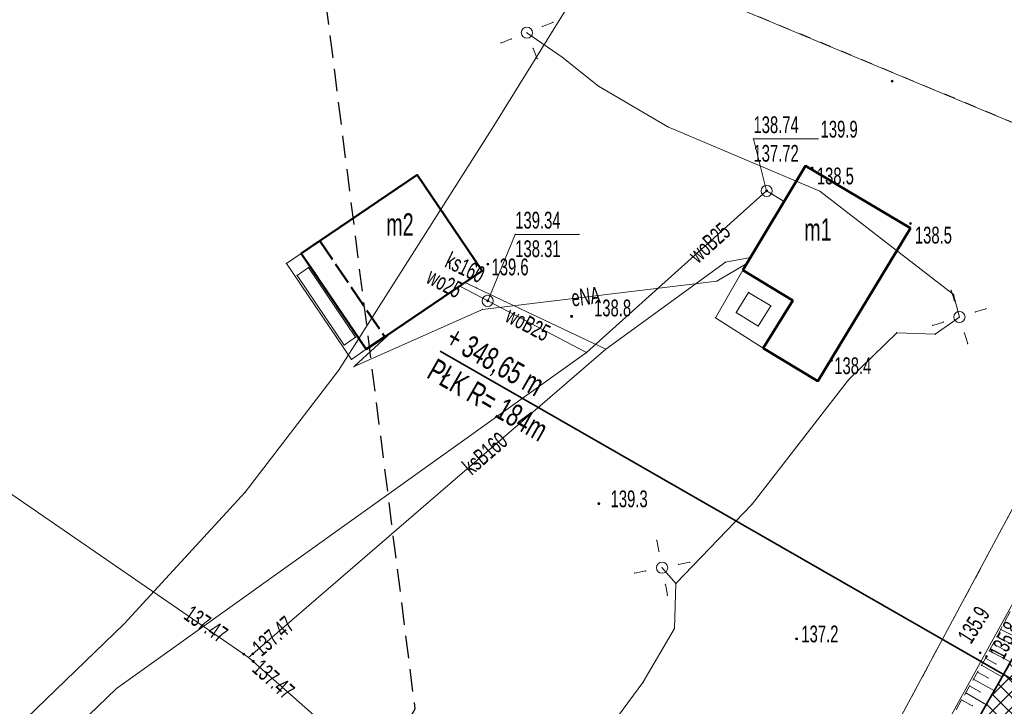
# Model space of a CAD drawing. Extents: x 6456700 to 6518119, y 5963420 to 5980059.
# Tile 94 of 256: x 6512101 to 6512145, y 5964458 to 5964488. Entities that reach past the tile are written whole.
import ezdxf
from ezdxf.enums import TextEntityAlignment as Align

# ---------------------------------------------------------------- set-up
doc = ezdxf.new("R2010")
doc.units = 0
doc.header["$MEASUREMENT"] = 0
for name, pattern in [('L_0_03', [1, 0.5, -0.5]), ('L_0_04', [1.5, 1, -0.5]), ('L_0_54', [1.25, 1, -0.25]), ('L_0_5A', [0.75, 0.5, -0.25])]:
    doc.linetypes.add(name, pattern=pattern)
doc.layers.get('0').update_dxf_attribs({"color": 2, "linetype": 'CONTINUOUS', "lineweight": 5})
for name, color, linetype, lineweight in [('000_Inne__niezydentyfikowane_', 7, 'CONTINUOUS', 18), ('18mm Kreska ciągła', 7, 'CONTINUOUS', 18), ('218_kontur_uzytku_gruntowego', 96, 'L_0_03', 18), ('219_dzialka_ewidencyjna', 7, 'CONTINUOUS', 18), ('312_budynek_ewidencyjny', 7, 'CONTINUOUS', 18), ('312_oznaczenie_budynku_ewidencyjnego_Atr117', 7, 'CONTINUOUS', 18), ('35mm Ciągła', 7, 'CONTINUOUS', 35), ('9mm Kreska ciągła', 252, 'CONTINUOUS', 9), ('blok___nawis', 7, 'CONTINUOUS', 18), ('komora_podziemna', 7, 'CONTINUOUS', 18), ('latarnia', 7, 'CONTINUOUS', 18), ('ogrodzenie_trwale', 7, 'CONTINUOUS', 18), ('pikieta_naturalna', 7, 'CONTINUOUS', 18), ('pikieta_naturalna_Atr2', 7, 'CONTINUOUS', 18), ('przewod_elektroenergetyczny_podziemny', 7, 'CONTINUOUS', 18), ('przewod_elektroenergetyczny_podziemny_Atr1', 7, 'CONTINUOUS', 18), ('przewod_kanalizacyjny', 7, 'CONTINUOUS', 18), ('przewod_kanalizacyjny_Atr1', 7, 'CONTINUOUS', 18), ('przewod_wodociagowy', 7, 'CONTINUOUS', 18), ('przewod_wodociagowy_Atr1', 7, 'CONTINUOUS', 18), ('rzedna', 7, 'CONTINUOUS', 18), ('rzedna_Atr2', 7, 'CONTINUOUS', 18), ('rzedna_Atr3', 7, 'CONTINUOUS', 18), ('skarpa_nieumocniona', 7, 'CONTINUOUS', 18), ('taras', 7, 'CONTINUOUS', 18), ('Zakres', 7, 'CONTINUOUS', 18)]:
    doc.layers.add(name, color=color, linetype=linetype, lineweight=lineweight)
doc.styles.get("Standard").update_dxf_attribs({"font": 'txt', "width": 0.75})
doc.styles.add('Znaczniki', font='GOTHIC.TTF', dxfattribs={"width": 0.7})

# ---------------------------------------------------------------- blocks, each defined once
blk = doc.blocks.new('mdcp_nowa')
at = {"layer": 'pikieta_naturalna', "linetype": 'Continuous', "lineweight": 18, "true_color": 0x000000}
for points in [[(6494870.88, 5980936.575, 1), (6494870.88, 5980936.665, 1)], [(6494867.3, 5980932.695, 1), (6494867.3, 5980932.785, 1)], [(6494871.69, 5980930.215, 1), (6494871.69, 5980930.305, 1)], [(6494852.82, 5980928.405, 1), (6494852.82, 5980928.495, 1)], [(6494856.56, 5980926.075, 1), (6494856.56, 5980926.165, 1)], [(6494868.17, 5980924.105, 1), (6494868.17, 5980924.195, 1)], [(6494857.77, 5980917.715, 1), (6494857.77, 5980917.805, 1)], [(6494866.61, 5980911.685, 1), (6494866.61, 5980911.775, 1)], [(6494874.81, 5980911.055, 1), (6494874.81, 5980911.145, 1)], [(6494875.09, 5980910.895, 1), (6494875.09, 5980910.985, 1)]]:
    blk.add_hatch(color=18, dxfattribs=at).paths.add_polyline_path(points)
at = {"layer": 'rzedna', "linetype": 'Continuous', "lineweight": 18, "true_color": 0x0000ff}
for points in [[(6494865.27, 5980931.675, 1), (6494865.27, 5980931.765, 1)], [(6494852.81, 5980926.765, 1), (6494852.81, 5980926.855, 1)]]:
    blk.add_hatch(color=5, dxfattribs=at).paths.add_polyline_path(points)
at = {"layer": 'rzedna', "linetype": 'Continuous', "lineweight": 18, "true_color": 0x994c00}
for points in [[(6494841.92, 5980910.995, 1), (6494841.92, 5980911.085, 1)], [(6494842.32, 5980911.015, 1), (6494842.32, 5980911.105, 1)], [(6494842.34, 5980910.675, 1), (6494842.34, 5980910.765, 1)]]:
    blk.add_hatch(color=34, dxfattribs=at).paths.add_polyline_path(points)
at = {"layer": '000_Inne__niezydentyfikowane_', "linetype": 'Continuous', "lineweight": 18, "flags": 128}
for points in [[(6494875.73, 5980912.15), (6494876.21, 5980911.9)], [(6494875.39, 5980911.51), (6494875.87, 5980911.25)], [(6494875.56, 5980911.83), (6494876.52, 5980911.32)], [(6494875.22, 5980911.19), (6494876.18, 5980910.68)], [(6494875.05, 5980910.87), (6494875.52, 5980910.6)], [(6494874.69, 5980910.24), (6494875.16, 5980909.98)], [(6494874.87, 5980910.55), (6494875.8, 5980910.02)], [(6494874.51, 5980909.93), (6494875.44, 5980909.4)], [(6494874.16, 5980909.31), (6494875.09, 5980908.78)], [(6494874.34, 5980909.62), (6494874.8, 5980909.36)], [(6494873.98, 5980909), (6494874.45, 5980908.74)]]:
    blk.add_lwpolyline(points, dxfattribs=at)
at = {"layer": '000_Inne__niezydentyfikowane_'}
for p in [(6494875.73, 5980912.15), (6494875.39, 5980911.51), (6494875.56, 5980911.83), (6494875.22, 5980911.19), (6494875.87, 5980911.25), (6494875.05, 5980910.87), (6494875.52, 5980910.6), (6494874.69, 5980910.24), (6494874.87, 5980910.55), (6494874.51, 5980909.93), (6494875.16, 5980909.98), (6494875.8, 5980910.02), (6494874.16, 5980909.31), (6494874.34, 5980909.62), (6494874.8, 5980909.36), (6494875.44, 5980909.4), (6494873.98, 5980909), (6494874.45, 5980908.74), (6494875.09, 5980908.78)]:
    blk.add_point(p, dxfattribs=at)
at = {"layer": '218_kontur_uzytku_gruntowego', "lineweight": 18, "flags": 128}
for points in [[(6494858.44, 5980942.2), (6494883.82, 5980931.62)], [(6494883.82, 5980931.62), (6494832.03, 5980835.2)]]:
    blk.add_lwpolyline(points, dxfattribs=at)
at = {"layer": '219_dzialka_ewidencyjna', "color": 3, "linetype": 'Continuous', "lineweight": 18, "flags": 128}
for points in [[(6494883.82, 5980931.62), (6494858.44, 5980942.2)], [(6494832.03, 5980835.2), (6494883.82, 5980931.62)]]:
    blk.add_lwpolyline(points, dxfattribs=at)
at = {"layer": '312_budynek_ewidencyjny', "color": 7, "linetype": 'Continuous', "lineweight": 50, "flags": 128}
for points in [[(6494864.21, 5980928.18), (6494867, 5980932.84)], [(6494867, 5980932.84), (6494871.69, 5980930.06)], [(6494845.31, 5980929.49), (6494849.66, 5980932.44)], [(6494849.66, 5980932.44), (6494852.57, 5980928.15)], [(6494871.69, 5980930.06), (6494867.56, 5980923.22)], [(6494844.48, 5980928.93), (6494845.31, 5980929.49)], [(6494847.38, 5980924.65), (6494844.48, 5980928.93)], [(6494866.44, 5980926.82), (6494864.21, 5980928.18)], [(6494852.57, 5980928.15), (6494848.21, 5980925.21)], [(6494865.12, 5980924.7), (6494866.44, 5980926.82)], [(6494848.21, 5980925.21), (6494847.38, 5980924.65)], [(6494867.56, 5980923.22), (6494865.12, 5980924.7)]]:
    blk.add_lwpolyline(points, dxfattribs=at)
at = {"layer": '312_budynek_ewidencyjny'}
for p in [(6494867, 5980932.84), (6494867, 5980932.84), (6494849.66, 5980932.44), (6494849.66, 5980932.44), (6494871.69, 5980930.06), (6494871.69, 5980930.06), (6494845.31, 5980929.49), (6494845.31, 5980929.49), (6494844.48, 5980928.93), (6494844.48, 5980928.93), (6494864.21, 5980928.18), (6494864.21, 5980928.18), (6494852.57, 5980928.15), (6494852.57, 5980928.15), (6494866.44, 5980926.82), (6494866.44, 5980926.82), (6494848.21, 5980925.21), (6494848.21, 5980925.21), (6494847.38, 5980924.65), (6494847.38, 5980924.65), (6494865.12, 5980924.7), (6494865.12, 5980924.7), (6494867.56, 5980923.22), (6494867.56, 5980923.22)]:
    blk.add_point(p, dxfattribs=at)
at = {"layer": 'blok___nawis', "color": 7, "linetype": 'L_0_54', "lineweight": 50, "flags": 128}
blk.add_lwpolyline([(6494845.31, 5980929.49), (6494848.21, 5980925.21), (6494847.38, 5980924.65), (6494844.48, 5980928.93)], close=True, dxfattribs=at)
at = {"layer": 'blok___nawis'}
for p in [(6494845.31, 5980929.49), (6494844.48, 5980928.93), (6494848.21, 5980925.21), (6494847.38, 5980924.65)]:
    blk.add_point(p, dxfattribs=at)
at = {"layer": 'komora_podziemna', "color": 5, "linetype": 'Continuous', "lineweight": 13}
for centre in [(6494865.27, 5980931.72), (6494852.81, 5980926.81)]:
    blk.add_circle(centre, 0.25, dxfattribs=at)
at = {"layer": 'komora_podziemna'}
for p in [(6494865.27, 5980931.72), (6494852.81, 5980926.81)]:
    blk.add_point(p, dxfattribs=at)
at = {"layer": 'latarnia', "color": 7, "linetype": 'Continuous', "lineweight": 13, "flags": 128}
for points in [[(6494855.257, 5980939.057), (6494855.721, 5980939.242)], [(6494853.863, 5980938.502), (6494853.4, 5980938.317)], [(6494854.838, 5980938.082), (6494855.023, 5980937.619)], [(6494873.657, 5980926.806), (6494873.509, 5980927.283)], [(6494874.597, 5980926.314), (6494875.073, 5980926.462)], [(6494873.164, 5980925.867), (6494872.688, 5980925.718)], [(6494874.104, 5980925.374), (6494874.253, 5980924.897)], [(6494860.456, 5980915.636), (6494860.36, 5980916.126)], [(6494861.337, 5980915.045), (6494861.827, 5980915.141)], [(6494859.864, 5980914.756), (6494859.375, 5980914.66)], [(6494860.745, 5980914.164), (6494860.841, 5980913.674)]]:
    blk.add_lwpolyline(points, dxfattribs=at)
at = {"layer": 'latarnia', "color": 7, "linetype": 'Continuous', "lineweight": 13}
for centre in [(6494854.56, 5980938.78), (6494873.88, 5980926.09), (6494860.6, 5980914.9)]:
    blk.add_circle(centre, 0.25, dxfattribs=at)
at = {"layer": 'latarnia'}
for p in [(6494855.721, 5980939.242), (6494854.56, 5980938.78), (6494855.257, 5980939.057), (6494853.4, 5980938.317), (6494853.863, 5980938.502), (6494854.838, 5980938.082), (6494855.023, 5980937.619), (6494873.509, 5980927.283), (6494873.657, 5980926.806), (6494875.073, 5980926.462), (6494873.88, 5980926.09), (6494874.597, 5980926.314), (6494872.688, 5980925.718), (6494873.164, 5980925.867), (6494874.104, 5980925.374), (6494874.253, 5980924.897), (6494860.36, 5980916.126), (6494860.456, 5980915.636), (6494861.337, 5980915.045), (6494861.827, 5980915.141), (6494859.375, 5980914.66), (6494859.864, 5980914.756), (6494860.6, 5980914.9), (6494860.745, 5980914.164), (6494860.841, 5980913.674)]:
    blk.add_point(p, dxfattribs=at)
at = {"layer": 'ogrodzenie_trwale'}
blk.add_point((6494874.81, 5980911.1), dxfattribs=at)
at = {"layer": 'pikieta_naturalna', "color": 7, "linetype": 'Continuous', "lineweight": 18}
for centre in [(6494870.88, 5980936.62), (6494867.3, 5980932.74), (6494871.69, 5980930.26), (6494852.82, 5980928.45), (6494856.56, 5980926.12), (6494868.17, 5980924.15), (6494857.77, 5980917.76), (6494866.61, 5980911.73), (6494874.81, 5980911.1), (6494875.09, 5980910.94)]:
    blk.add_circle(centre, 0.045, dxfattribs=at)
at = {"layer": 'pikieta_naturalna'}
for p in [(6494870.88, 5980936.62), (6494867.3, 5980932.74), (6494871.69, 5980930.26), (6494852.82, 5980928.45), (6494856.56, 5980926.12), (6494868.17, 5980924.15), (6494857.77, 5980917.76), (6494866.61, 5980911.73), (6494874.81, 5980911.1), (6494875.09, 5980910.94)]:
    blk.add_point(p, dxfattribs=at)
at = {"layer": 'przewod_elektroenergetyczny_podziemny', "color": 1, "linetype": 'Continuous', "lineweight": 18, "flags": 128}
for points in [[(6494861.46, 5980949.48), (6494860.76, 5980947.71), (6494859.11, 5980944.35), (6494853.01, 5980934.51), (6494846.95, 5980924.96), (6494846.14, 5980923.7), (6494841.98, 5980918.27), (6494836.57, 5980912.39), (6494831.78, 5980907.77), (6494830.05, 5980905.67), (6494828.22, 5980903.37), (6494826.79, 5980900.8), (6494820.4, 5980888.66), (6494816.9, 5980886.47)], [(6494854.56, 5980938.78), (6494856.13, 5980937.69), (6494857.76, 5980936.39), (6494860.86, 5980934.58), (6494867.65, 5980931.7), (6494873.62, 5980927.1), (6494873.88, 5980926.09)], [(6494846.84, 5980923.88), (6494852.58, 5980926.43), (6494863.05, 5980927.69), (6494864.39, 5980928.48)], [(6494873.88, 5980926.09), (6494872.8, 5980925.32), (6494871.08, 5980925.39), (6494868.93, 5980923.28), (6494864.62, 5980917.74), (6494861.22, 5980914.19), (6494860.6, 5980914.9)], [(6494846.84, 5980923.88), (6494848.52, 5980925.42)], [(6494861.22, 5980914.19), (6494861.15, 5980912.19), (6494859.74, 5980909.77), (6494851.63, 5980898.79), (6494848.03, 5980894.01), (6494843.74, 5980890.28)]]:
    blk.add_lwpolyline(points, dxfattribs=at)
at = {"layer": 'przewod_elektroenergetyczny_podziemny'}
for p in [(6494854.56, 5980938.78), (6494856.13, 5980937.69), (6494857.76, 5980936.39), (6494853.01, 5980934.51), (6494860.86, 5980934.58), (6494867.65, 5980931.7), (6494864.39, 5980928.48), (6494863.05, 5980927.69), (6494873.62, 5980927.1), (6494852.58, 5980926.43), (6494873.88, 5980926.09), (6494873.88, 5980926.09), (6494848.52, 5980925.42), (6494871.08, 5980925.39), (6494872.8, 5980925.32), (6494846.95, 5980924.96), (6494846.84, 5980923.88), (6494846.84, 5980923.88), (6494846.14, 5980923.7), (6494868.93, 5980923.28), (6494841.98, 5980918.27), (6494864.62, 5980917.74), (6494860.6, 5980914.9), (6494861.22, 5980914.19), (6494861.22, 5980914.19), (6494836.57, 5980912.39), (6494861.15, 5980912.19), (6494859.74, 5980909.77)]:
    blk.add_point(p, dxfattribs=at)
at = {"layer": 'przewod_kanalizacyjny', "color": 34, "linetype": 'Continuous', "lineweight": 18, "flags": 128}
for points in [[(6494864.41, 5980891.21), (6494842.34, 5980910.72), (6494842.13, 5980910.9), (6494841.92, 5980911.04), (6494820.17, 5980925.99), (6494813.21, 5980931.52), (6494813.01, 5980931.68)], [(6494842.13, 5980910.9), (6494842.32, 5980911.06), (6494858.09, 5980924.66), (6494863.43, 5980928.54), (6494864.55, 5980928.75)], [(6494886.11, 5980928.32), (6494878.99, 5980918.25), (6494864.18, 5980891.34)], [(6494852.32, 5980927.38), (6494851.8, 5980927.63)], [(6494858.09, 5980924.66), (6494852.32, 5980927.38)]]:
    blk.add_lwpolyline(points, dxfattribs=at)
at = {"layer": 'przewod_kanalizacyjny'}
for p in [(6494864.55, 5980928.75), (6494863.43, 5980928.54), (6494851.8, 5980927.63), (6494852.32, 5980927.38), (6494852.32, 5980927.38), (6494858.09, 5980924.66), (6494858.09, 5980924.66), (6494841.92, 5980911.04), (6494842.32, 5980911.06), (6494842.13, 5980910.9), (6494842.13, 5980910.9), (6494842.34, 5980910.72)]:
    blk.add_point(p, dxfattribs=at)
at = {"layer": 'przewod_wodociagowy', "color": 5, "linetype": 'Continuous', "lineweight": 18, "flags": 128}
for points in [[(6494857.23, 5980924.5), (6494865.27, 5980931.72), (6494866.05, 5980931.25)], [(6494852.81, 5980926.81), (6494851.56, 5980927.47)], [(6494857.23, 5980924.5), (6494852.81, 5980926.81)], [(6494754.36, 5980911.99), (6494754.65, 5980911.96), (6494770.91, 5980911.32), (6494791.4, 5980898.22), (6494817.1, 5980894.51), (6494827.15, 5980900.77), (6494836.23, 5980909.51), (6494837.58, 5980910.47), (6494857.23, 5980924.5)]]:
    blk.add_lwpolyline(points, dxfattribs=at)
at = {"layer": 'przewod_wodociagowy'}
for p in [(6494865.27, 5980931.72), (6494866.05, 5980931.25), (6494851.56, 5980927.47), (6494852.81, 5980926.81), (6494852.81, 5980926.81), (6494857.23, 5980924.5), (6494857.23, 5980924.5), (6494857.23, 5980924.5), (6494837.58, 5980910.47), (6494836.23, 5980909.51)]:
    blk.add_point(p, dxfattribs=at)
at = {"layer": 'rzedna', "color": 5, "linetype": 'Continuous', "lineweight": 18}
for centre in [(6494865.27, 5980931.72), (6494852.81, 5980926.81)]:
    blk.add_circle(centre, 0.045, dxfattribs=at)
at = {"layer": 'rzedna', "color": 34, "linetype": 'Continuous', "lineweight": 18}
for centre in [(6494841.92, 5980911.04), (6494842.32, 5980911.06), (6494842.34, 5980910.72)]:
    blk.add_circle(centre, 0.045, dxfattribs=at)
at = {"layer": 'rzedna'}
for p in [(6494865.27, 5980931.72), (6494852.81, 5980926.81), (6494841.92, 5980911.04), (6494842.32, 5980911.06), (6494842.34, 5980910.72)]:
    blk.add_point(p, dxfattribs=at)
at = {"layer": 'rzedna_Atr2', "color": 7, "linetype": 'Continuous', "lineweight": 18, "flags": 128}
for points in [[(6494865.27, 5980931.72), (6494864.68, 5980934.04), (6494867.566, 5980934.04)], [(6494852.81, 5980926.81), (6494854.04, 5980929.78), (6494856.894, 5980929.78)]]:
    blk.add_lwpolyline(points, dxfattribs=at)
at = {"layer": 'rzedna_Atr2'}
for p in [(6494864.68, 5980934.04), (6494867.566, 5980934.04), (6494865.27, 5980931.72), (6494854.04, 5980929.78), (6494856.894, 5980929.78), (6494852.81, 5980926.81)]:
    blk.add_point(p, dxfattribs=at)
at = {"layer": 'skarpa_nieumocniona', "color": 7, "linetype": 'L_0_5A', "lineweight": 18, "flags": 128}
blk.add_lwpolyline([(6494881.91, 5980921.32), (6494876.04, 5980910.43), (6494863.64, 5980889), (6494850.77, 5980865.46), (6494835.42, 5980839.24), (6494822.4, 5980816.66), (6494814.44, 5980802.24), (6494812.98, 5980803.24), (6494820.83, 5980817.72), (6494833.94, 5980840.09), (6494839.46, 5980849.74), (6494849.65, 5980866.32), (6494862.85, 5980889.52), (6494875.09, 5980910.94), (6494880.86, 5980921.93), (6494886.69, 5980933.43)], close=True, dxfattribs=at)
at = {"layer": 'skarpa_nieumocniona'}
blk.add_point((6494875.09, 5980910.94), dxfattribs=at)
blk.add_point((6494875.09, 5980910.94), dxfattribs=at)
at = {"layer": 'taras', "color": 7, "linetype": 'Continuous', "lineweight": 18, "flags": 128}
for points in [[(6494846.72, 5980924.2), (6494843.82, 5980928.48), (6494844.48, 5980928.93), (6494847.38, 5980924.65)], [(6494846.401, 5980924.837), (6494844.292, 5980927.945), (6494844.799, 5980928.293), (6494846.908, 5980925.185)], [(6494864.21, 5980928.18), (6494866.44, 5980926.82), (6494865.12, 5980924.7), (6494862.98, 5980926.06)], [(6494864.462, 5980927.189), (6494865.459, 5980926.587), (6494864.896, 5980925.683), (6494863.913, 5980926.288)]]:
    blk.add_lwpolyline(points, close=True, dxfattribs=at)
at = {"layer": 'taras'}
for p in [(6494844.48, 5980928.93), (6494843.82, 5980928.48), (6494844.799, 5980928.293), (6494864.21, 5980928.18), (6494844.292, 5980927.945), (6494864.462, 5980927.189), (6494865.459, 5980926.587), (6494866.44, 5980926.82), (6494862.98, 5980926.06), (6494863.913, 5980926.288), (6494864.896, 5980925.683), (6494846.908, 5980925.185), (6494846.401, 5980924.837), (6494847.38, 5980924.65), (6494865.12, 5980924.7), (6494846.72, 5980924.2)]:
    blk.add_point(p, dxfattribs=at)
at = {"layer": 'Zakres', "linetype": 'L_0_04', "lineweight": 25, "flags": 128}
blk.add_lwpolyline([(6495113.77, 5985050.22), (6495121.12, 5984877.07), (6495125.76, 5984757.87), (6495129.89, 5984649.81), (6495141.08, 5984611.3), (6495145.77, 5984544.53), (6495147.36, 5984487.27), (6495157.22, 5984392.07), (6495162.95, 5984387.45), (6495180.24, 5984384.16), (6495229.5, 5984386.61), (6495251.65, 5984373.41), (6495258.77, 5984357.12), (6495255.44, 5984330.44), (6495250.77, 5984304.39), (6495252.21, 5984282.78), (6495255.46, 5984256.45), (6495254.94, 5984238.25), (6495266.4, 5984211), (6495277.24, 5984182.33), (6495294.2, 5984133.19), (6495300.94, 5984095.37), (6495313.24, 5984037.69), (6495317.44, 5983978.18), (6495300.35, 5983922.18), (6495282.35, 5983883.38), (6495266.21, 5983862.23), (6495242.03, 5983839.67), (6495211.11, 5983816.86), (6495158.26, 5983772.66), (6495130.6, 5983651.16), (6495116.31, 5983543.43), (6495129.51, 5983346.73), (6495134.58, 5983264.71), (6495139.64, 5983186.97), (6495193.25, 5983077.94), (6495199.2, 5983041.97), (6495206.23, 5983026), (6495208.96, 5983004.88), (6495202.27, 5982979.48), (6495202.42, 5982950.13), (6495209.35, 5982897.38), (6495215.97, 5982850.34), (6495228.6, 5982809.97), (6495226.85, 5982778.82), (6495225.04, 5982750.56), (6495220.26, 5982723.37), (6495226.54, 5982679.97), (6495206.06, 5982669.48), (6495192.68, 5982657.71), (6495184.57, 5982648.65), (6495174.78, 5982624.58), (6495164.23, 5982604.61), (6495150.7, 5982588.3), (6495137.69, 5982582.43), (6495118.26, 5982573.75), (6495100.35, 5982558.42), (6495090.36, 5982544.99), (6495075.87, 5982519.06), (6495060.83, 5982499.68), (6495049.41, 5982485.49), (6495035.07, 5982459.7), (6495006.7, 5982406.64), (6494980.89, 5982351.84), (6494944.35, 5982293.29), (6494925.72, 5982250.11), (6494905.2, 5982190.37), (6494898.43, 5982153.5), (6494879.51, 5982063.89), (6494864.14, 5981992.66), (6494816.93, 5981768.61), (6494777.79, 5981577.7), (6494739.84, 5981394.72), (6494718.65, 5981297.89), (6494716.45, 5981237.31), (6494738.62, 5981208.21), (6494776.48, 5981173.06), (6494817.16, 5981137.44), (6494847.63, 5981109.8), (6494877.39, 5981077.08), (6494912.75, 5981030.55), (6494916.06, 5981014.71), (6494903.86, 5980957.01), (6494916.13, 5980953.51), (6494892.32, 5980927.59), (6494850.7, 5980858.8), (6494806.81, 5980779.89), (6494785.1, 5980753.49), (6494715.22, 5980723.29), (6494679.96, 5980686.78), (6494651.35, 5980651.29), (6494549.14, 5980683.24), (6494511.84, 5980659.66), (6494443.61, 5980630.33), (6494428.78, 5980598.6), (6494431.58, 5980579.46), (6494420.56, 5980549.76), (6494416.45, 5980528.2), (6494403.86, 5980507.16), (6494388.89, 5980482.96), (6494365.32, 5980407.99), (6494335.67, 5980315.15), (6494332.29, 5980297.41), (6494335.1, 5980278.18), (6494347.25, 5980254.84), (6494336.79, 5980250.09), (6494300.04, 5980271.34), (6494320.8, 5980301.43), (6494336.81, 5980349.17), (6494344.85, 5980380.92), (6494360.85, 5980437.13), (6494374.18, 5980476.38), (6494386.14, 5980498.84), (6494403.02, 5980528.52), (6494411.33, 5980563.19), (6494420.84, 5980586.25), (6494420.25, 5980601.11), (6494434.95, 5980635.94), (6494446.75, 5980644.99), (6494465.77, 5980647.27), (6494513.02, 5980669.46), (6494507.85, 5980679.68), (6494547.89, 5980705.83), (6494570.06, 5980691.34), (6494636.17, 5980669.05), (6494706.14, 5980756.86), (6494742.78, 5980772.58), (6494798.53, 5980814.27), (6494826.12, 5980867.97), (6494849.57, 5980908.6), (6494845.35, 5980942.01), (6494853.94, 5980970.83), (6494891.08, 5980960.54), (6494890.11, 5980965.73), (6494903.94, 5981025.69), (6494869.98, 5981070.3), (6494770.97, 5981160.58), (6494728.18, 5981200.64), (6494706.13, 5981229.56), (6494707.94, 5981299.75), (6494728.84, 5981398.1), (6494767.06, 5981580.19), (6494806.17, 5981770.55), (6494854.36, 5981994.76), (6494869.73, 5982065.97), (6494888.61, 5982155.44), (6494891.67, 5982173.95), (6494895.82, 5982197.45), (6494916.38, 5982253.72), (6494935.47, 5982297.95), (6494954.97, 5982331.67), (6494972.09, 5982356.64), (6494997.76, 5982411.14), (6495026.29, 5982464.48), (6495041.09, 5982491.09), (6495052.99, 5982505.88), (6495067.51, 5982524.6), (6495081.94, 5982550.43), (6495092.99, 5982565.28), (6495112.86, 5982582.29), (6495133.59, 5982591.55), (6495144.48, 5982596.46), (6495155.87, 5982610.19), (6495165.7, 5982628.8), (6495175.96, 5982654.03), (6495185.62, 5982664.83), (6495200.4, 5982677.82), (6495212.49, 5982688.04), (6495209.64, 5982723.43), (6495215.22, 5982750.57), (6495216.87, 5982779.54), (6495218.31, 5982809.31), (6495206.86, 5982847.92), (6495199.44, 5982894.74), (6495192.11, 5982948.71), (6495190.16, 5982979.24), (6495183.47, 5983075.16), (6495129.79, 5983184.34), (6495124.6, 5983264.07), (6495119.53, 5983346.09), (6495106.27, 5983543.75), (6495120.74, 5983652.9), (6495148.75, 5983779.42), (6495204.15, 5983826.04), (6495273.41, 5983889.36), (6495288.53, 5983927.42), (6495300.83, 5983964.69), (6495303.91, 5983980.14), (6495301.32, 5984039.55), (6495291.1, 5984093.63), (6495284.5, 5984130.67), (6495267.84, 5984178.93), (6495257.12, 5984207.3), (6495244.96, 5984236.19), (6495244.79, 5984255.42), (6495242.25, 5984281.97), (6495240.71, 5984304.95), (6495245.55, 5984331.94), (6495248.51, 5984355.64), (6495243.77, 5984366.47), (6495226.98, 5984376.47), (6495179.54, 5984374.12), (6495158.61, 5984378.09), (6495147.7, 5984386.91), (6495137.38, 5984486.61), (6495135.78, 5984544.04), (6495131.18, 5984609.54), (6495119.95, 5984648.2), (6495115.76, 5984757.49), (6495111.12, 5984876.67), (6495103.73, 5985050.93), (6495109.36, 5985081.73), (6495120.41, 5985085.88)], close=True, dxfattribs=at)
at = {"layer": '312_oznaczenie_budynku_ewidencyjnego_Atr117', "color": 7, "lineweight": 20, "width": 0.66}
for s, p in [('m2', (6494848.277, 5980930.72)), ('m1', (6494866.947, 5980930.49))]:
    blk.add_text(s, height=1, dxfattribs=at).set_placement(p, align=Align.TOP_LEFT)
at = {"layer": 'pikieta_naturalna_Atr2', "color": 7, "lineweight": 15, "width": 0.66}
for s, p in [('139.9', (6494867.68, 5980934.85)), ('138.5', (6494867.51, 5980932.76)), ('138.5', (6494871.89, 5980930.12)), ('139.6', (6494852.98, 5980928.7)), ('138.8', (6494857.56, 5980926.87)), ('138.4', (6494868.29, 5980924.29)), ('139.3', (6494858.3, 5980918.35)), ('137.2', (6494866.82, 5980912.32))]:
    blk.add_text(s, height=0.75, dxfattribs=at).set_placement(p, align=Align.TOP_LEFT)
for s, rotation, p in [('135.9', 57.9, (6494873.76, 5980911.85)), ('135.8', 62.8, (6494875.18, 5980911.1))]:
    blk.add_text(s, height=0.75, rotation=rotation, dxfattribs=at).set_placement(p, align=Align.TOP_LEFT)
at = {"layer": 'przewod_elektroenergetyczny_podziemny_Atr1', "color": 1, "lineweight": 15, "width": 0.66}
blk.add_text('eNA', height=0.75, rotation=6.9, dxfattribs=at).set_placement((6494856.504, 5980927.302), align=Align.TOP_LEFT)
at = {"layer": 'przewod_kanalizacyjny_Atr1', "color": 34, "lineweight": 15, "width": 0.66}
for s, rotation, p in [('ks160', 334.3, (6494851.169, 5980929.024)), ('ksB160', 40.8, (6494851.604, 5980919.567))]:
    blk.add_text(s, height=0.75, rotation=rotation, dxfattribs=at).set_placement(p, align=Align.TOP_LEFT)
at = {"layer": 'przewod_wodociagowy_Atr1', "color": 5, "lineweight": 15, "width": 0.66}
for s, rotation, p in [('woB25', 41.9, (6494861.707, 5980929.006)), ('wo25', 332.2, (6494850.358, 5980928.307)), ('woB25', 332.4, (6494853.886, 5980926.58))]:
    blk.add_text(s, height=0.75, rotation=rotation, dxfattribs=at).set_placement(p, align=Align.TOP_LEFT)
at = {"layer": 'rzedna_Atr2', "color": 5, "lineweight": 15, "width": 0.66}
for s, p in [('138.74', (6494864.68, 5980935.048)), ('139.34', (6494854.04, 5980930.788))]:
    blk.add_text(s, height=0.75, dxfattribs=at).set_placement(p, align=Align.TOP_LEFT)
at = {"layer": 'rzedna_Atr2', "color": 34, "lineweight": 15, "width": 0.66}
for rotation, p in [(325.6, (6494839.602, 5980913.269)), (40.8, (6494842.215, 5980911.474)), (318.3, (6494842.739, 5980910.87))]:
    blk.add_text('137.47', height=0.75, rotation=rotation, dxfattribs=at).set_placement(p, align=Align.TOP_LEFT)
at = {"layer": 'rzedna_Atr3', "color": 5, "lineweight": 15, "width": 0.66}
for s, p in [('137.72', (6494864.68, 5980933.772)), ('138.31', (6494854.04, 5980929.513))]:
    blk.add_text(s, height=0.75, dxfattribs=at).set_placement(p, align=Align.TOP_LEFT)

msp = doc.modelspace()

# ---------------------------------------------------------------- block references
at = {"linetype": 'ByBlock'}
msp.add_blockref('mdcp_nowa', (17268.786, -16450.998), dxfattribs=at)

# ---------------------------------------------------------------- next in the draw order: hatches: boundary and pattern name
at = {"layer": '9mm Kreska ciągła'}
h = msp.add_hatch(dxfattribs=at)
h.set_pattern_fill('ANSI37', color=256, scale=4)
h.set_pattern_definition([(45, (6511391.7311, 5964414.95413), (-0.3535534, 0.3535534), []), (135, (6511391.7311, 5964414.95413), (-0.3535534, -0.3535534), [])])
h.paths.add_polyline_path([(6511984.401, 5964771.057), (6511986.973, 5964773.43), (6512013.817, 5964744.33, 0.025742), (6512032.026, 5964726.523), (6512141.367, 5964630.089, -0.068261), (6512159.562, 5964608.994), (6512175.935, 5964583.751, -0.215922), (6512180.47, 5964553.766), (6512164.353, 5964496.691, 0.178914), (6512164.804, 5964490.987, 0.545091), (6512169.798, 5964490.285), (6512163.387, 5964482.863, 0.371591), (6512163.389, 5964486.781, -0.251667), (6512160.985, 5964497.642), (6512177.102, 5964554.717, 0.215922), (6512172.999, 5964581.847), (6512156.625, 5964607.09, 0.068261), (6512139.052, 5964627.464), (6512029.711, 5964723.898, -0.025742), (6512011.245, 5964741.957)])
h = msp.add_hatch(dxfattribs=at)
h.set_pattern_fill('ANSI37', color=256, scale=4)
h.set_pattern_definition([(45, (6511919.29713, 5964205.80313), (-0.3535534, 0.3535534), []), (135, (6511919.29713, 5964205.80313), (-0.3535534, -0.3535534), [])])
edge = h.paths.add_edge_path()
edge.add_arc((6512161.116, 5964484.823), 3, 319.1973, 391.4314, ccw=False)
edge.add_arc((6512302.768, 5964368.68), 180.179, 140.67516, 150.2278)
edge.add_line((6512146.371, 5964458.149), (6512072.706, 5964329.641))
edge.add_arc((6511998.482, 5964375.659), 87.332, 292.18388, 328.20144, ccw=False)
edge.add_line((6512031.457, 5964294.792), (6512001.751, 5964283.857))
edge.add_arc((6512036.294, 5964190.013), 100, 110.20793, 142.70539)
edge.add_line((6511956.741, 5964250.604), (6511951.132, 5964243.24))
edge.add_line((6511951.132, 5964243.24), (6511943.519, 5964233.244))
edge.add_line((6511943.519, 5964233.244), (6511923.471, 5964207.866))
edge.add_arc((6511919.53, 5964210.598), 4.795, 267.2117, 325.2662, ccw=False)
edge.add_line((6511919.297, 5964205.809), (6511941.938, 5964234.47))
edge.add_line((6511941.938, 5964234.47), (6511949.542, 5964244.453))
edge.add_line((6511949.542, 5964244.453), (6511955.15, 5964251.816))
edge.add_arc((6512036.294, 5964190.013), 102, 470.20793, 502.70539, ccw=False)
edge.add_line((6512001.06, 5964285.734), (6512030.734, 5964296.657))
edge.add_arc((6511998.482, 5964375.659), 85.332, -67.79309, -31.82159)
edge.add_line((6512070.989, 5964330.666), (6512144.636, 5964459.143))
edge.add_arc((6512306.004, 5964366.643), 186, 499.92494, 510.17738, ccw=False)

# ---------------------------------------------------------------- next in the draw order: linework, layer by layer
at = {"layer": '35mm Ciągła'}
msp.add_line((6512145.503, 5964458.646), (6512119.476, 5964473.566), dxfattribs=at)
at = {"layer": '35mm Ciągła', "color": 6, "ltscale": 0.1}
msp.add_lwpolyline([(6512163.676, 5964486.388, 0.044765), (6512144.636, 5964459.143), (6512070.989, 5964330.666, -0.158257), (6512030.734, 5964296.657), (6512001.06, 5964285.734, 0.142755), (6511955.15, 5964251.816), (6511949.542, 5964244.453), (6511941.938, 5964234.47), (6511919.297, 5964205.809)], format="xyb", dxfattribs=at)

# ---------------------------------------------------------------- next in the draw order: texts
at = {"layer": '18mm Kreska ciągła', "insert": (6512119.476, 5964473.566), "char_height": 1, "attachment_point": 4, "rotation": 330.1774, "style": 'Znaczniki'}
msp.add_mtext('+ 348,65 m\\PPŁK R= 184m', dxfattribs=at)

doc.saveas('drawing.dxf')
